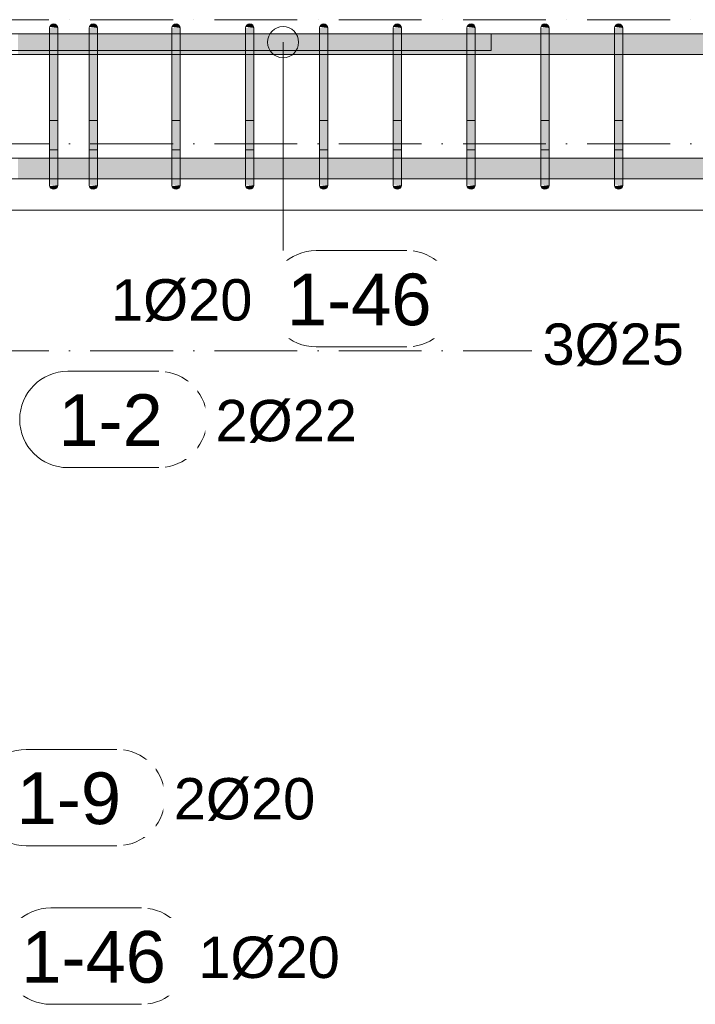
# Model space of a CAD drawing. Header units: millimetres. Extents: x -25607 to 9385, y 1894 to 10168.
# Tile 137 of 181: x 4458 to 5274, y 4810 to 6000. Entities that reach past the tile are written whole.
import ezdxf

# ---------------------------------------------------------------- set-up
doc = ezdxf.new("R2010")
doc.units = ezdxf.units.MM
doc.linetypes.add('Čerchovaná', pattern=[150, 100, -25, 0, -25])
for name, color, linetype, lineweight in [('A-FLOR-LEVL', 51, 'Continuous', 5), ('S-BEAM', 12, 'Continuous', 9), ('S-RBAR', 171, 'Continuous', 5), ('S-RBAR-IDEN', 171, 'Continuous', 5)]:
    doc.layers.add(name, color=color, linetype=linetype, lineweight=lineweight)
doc.styles.add('Arial', font='arial.ttf', dxfattribs={"height": 50})
doc.styles.add('Arial_1', font='arial.ttf', dxfattribs={"height": 62.5})

# ---------------------------------------------------------------- blocks, each defined once
blk = doc.blocks.new('Popisek výztuže - _Typ_ množství_PRAVÝ-500031-V5')
at = {"layer": 'S-RBAR-IDEN'}
for p, q in [((-9208.8, 5575.1), (-9318.5, 5575.1)), ((-9318.5, 5458.7), (-9208.8, 5458.7))]:
    blk.add_line(p, q, dxfattribs=at)
for centre, start, end in [((-9318.5, 5516.9), 90, 270), ((-9208.8, 5516.9), 277.6434, 82.3566)]:
    blk.add_arc(centre, 58.2, start, end, dxfattribs=at)
blk = doc.blocks.new('Popisek výztuže - _Typ_ množství_LEVÝ-573731-V5')
at = {"layer": 'S-RBAR-IDEN'}
for p, q in [((-16348.9, 6003.8), (-16458.6, 6003.8)), ((-16458.6, 5887.3), (-16348.9, 5887.3))]:
    blk.add_line(p, q, dxfattribs=at)
for centre, start, end in [((-16458.6, 5945.5), 90, 270), ((-16348.9, 5945.5), 277.6434, 82.3566)]:
    blk.add_arc(centre, 58.2, start, end, dxfattribs=at)

msp = doc.modelspace()

# ---------------------------------------------------------------- hatches: boundary and pattern name
at = {"layer": 'S-RBAR'}
for points in [[(4493.7, 5965), (4503.7, 5965), (4503.7, 5990), (4493.7, 5990), (4493.7, 5969.5)], [(4503.7, 5990), (4503.5, 5991.3), (4503, 5992.5), (4502.3, 5993.5), (4501.2, 5994.3), (4500, 5994.8), (4498.7, 5995), (4497.4, 5994.8), (4496.2, 5994.3), (4495.2, 5993.5), (4494.4, 5992.5), (4493.9, 5991.3), (4503.5, 5990)], [(4541.6, 5965), (4551.6, 5965), (4551.6, 5990), (4541.6, 5990), (4541.6, 5969.5)], [(4551.6, 5990), (4551.5, 5991.3), (4551, 5992.5), (4550.2, 5993.5), (4549.1, 5994.3), (4547.9, 5994.8), (4546.6, 5995), (4545.3, 5994.8), (4544.1, 5994.3), (4543.1, 5993.5), (4542.3, 5992.5), (4541.8, 5991.3), (4551.5, 5990)], [(4641.6, 5965), (4651.6, 5965), (4651.6, 5990), (4641.6, 5990), (4641.6, 5969.5)], [(4651.6, 5990), (4651.5, 5991.3), (4651, 5992.5), (4650.2, 5993.5), (4649.1, 5994.3), (4647.9, 5994.8), (4646.6, 5995), (4645.3, 5994.8), (4644.1, 5994.3), (4643.1, 5993.5), (4642.3, 5992.5), (4641.8, 5991.3), (4651.5, 5990)], [(4730.7, 5965), (4740.7, 5965), (4740.7, 5990), (4730.7, 5990), (4730.7, 5969.5)], [(4740.7, 5990), (4740.6, 5991.3), (4740.1, 5992.5), (4739.3, 5993.5), (4738.2, 5994.3), (4737, 5994.8), (4735.7, 5995), (4734.5, 5994.8), (4733.2, 5994.3), (4732.2, 5993.5), (4731.4, 5992.5), (4730.9, 5991.3), (4740.6, 5990)], [(4819.9, 5965), (4829.9, 5965), (4829.9, 5990), (4819.9, 5990), (4819.9, 5969.5)], [(4829.9, 5990), (4829.7, 5991.3), (4829.2, 5992.5), (4828.4, 5993.5), (4827.4, 5994.3), (4826.2, 5994.8), (4824.9, 5995), (4823.6, 5994.8), (4822.4, 5994.3), (4821.3, 5993.5), (4820.5, 5992.5), (4820, 5991.3), (4829.7, 5990)], [(4909, 5965), (4919, 5965), (4919, 5990), (4909, 5990), (4909, 5969.5)], [(4919, 5990), (4918.8, 5991.3), (4918.3, 5992.5), (4917.5, 5993.5), (4916.5, 5994.3), (4915.3, 5994.8), (4914, 5995), (4912.7, 5994.8), (4911.5, 5994.3), (4910.4, 5993.5), (4909.6, 5992.5), (4909.1, 5991.3), (4918.8, 5990)], [(4998.1, 5965), (5008.1, 5965), (5008.1, 5990), (4998.1, 5990), (4998.1, 5969.5)], [(5008.1, 5990), (5007.9, 5991.3), (5007.4, 5992.5), (5006.6, 5993.5), (5005.6, 5994.3), (5004.4, 5994.8), (5003.1, 5995), (5001.8, 5994.8), (5000.6, 5994.3), (4999.5, 5993.5), (4998.7, 5992.5), (4998.2, 5991.3), (5007.9, 5990)], [(5087.2, 5965), (5097.2, 5965), (5097.2, 5990), (5087.2, 5990), (5087.2, 5969.5)], [(5097.2, 5990), (5097, 5991.3), (5096.5, 5992.5), (5095.7, 5993.5), (5094.7, 5994.3), (5093.5, 5994.8), (5092.2, 5995), (5090.9, 5994.8), (5089.7, 5994.3), (5088.7, 5993.5), (5087.9, 5992.5), (5087.4, 5991.3), (5097, 5990)], [(5176.3, 5965), (5186.3, 5965), (5186.3, 5990), (5176.3, 5990), (5176.3, 5969.5)], [(5186.3, 5990), (5186.1, 5991.3), (5185.6, 5992.5), (5184.8, 5993.5), (5183.8, 5994.3), (5182.6, 5994.8), (5181.3, 5995), (5180, 5994.8), (5178.8, 5994.3), (5177.8, 5993.5), (5177, 5992.5), (5176.5, 5991.3), (5186.1, 5990)], [(4503.7, 5825), (4503.7, 5965), (4493.7, 5965), (4493.7, 5825)], [(4551.6, 5825), (4551.6, 5965), (4541.6, 5965), (4541.6, 5825)], [(4641.6, 5825), (4651.6, 5825), (4651.6, 5965), (4641.6, 5965), (4641.6, 5860.1)], [(4730.7, 5825), (4740.7, 5825), (4740.7, 5965), (4730.7, 5965), (4730.7, 5860.1)], [(4819.9, 5825), (4829.9, 5825), (4829.9, 5965), (4819.9, 5965), (4819.9, 5860.1)], [(4909, 5825), (4919, 5825), (4919, 5965), (4909, 5965), (4909, 5860.1)], [(4998.1, 5825), (5008.1, 5825), (5008.1, 5965), (4998.1, 5965), (4998.1, 5860.1)], [(5087.2, 5825), (5097.2, 5825), (5097.2, 5965), (5087.2, 5965), (5087.2, 5860.1)], [(5176.3, 5825), (5186.3, 5825), (5186.3, 5965), (5176.3, 5965), (5176.3, 5860.1)], [(4498.7, 5795), (4500, 5795.2), (4501.2, 5795.7), (4502.3, 5796.5), (4503, 5797.5), (4503.5, 5798.7), (4503.5, 5800), (4493.9, 5798.7), (4494.4, 5797.5), (4495.2, 5796.5), (4496.2, 5795.7), (4497.4, 5795.2)], [(4546.6, 5795), (4547.9, 5795.2), (4549.1, 5795.7), (4550.2, 5796.5), (4551, 5797.5), (4551.5, 5798.7), (4551.5, 5800), (4541.8, 5798.7), (4542.3, 5797.5), (4543.1, 5796.5), (4544.1, 5795.7), (4545.3, 5795.2)], [(4646.6, 5795), (4647.9, 5795.2), (4649.1, 5795.7), (4650.2, 5796.5), (4651, 5797.5), (4651.5, 5798.7), (4651.5, 5800), (4641.8, 5798.7), (4642.3, 5797.5), (4643.1, 5796.5), (4644.1, 5795.7), (4645.3, 5795.2)], [(4735.7, 5795), (4737, 5795.2), (4738.2, 5795.7), (4739.3, 5796.5), (4740.1, 5797.5), (4740.6, 5798.7), (4740.6, 5800), (4730.9, 5798.7), (4731.4, 5797.5), (4732.2, 5796.5), (4733.2, 5795.7), (4734.5, 5795.2)], [(4824.9, 5795), (4826.2, 5795.2), (4827.4, 5795.7), (4828.4, 5796.5), (4829.2, 5797.5), (4829.7, 5798.7), (4829.7, 5800), (4820, 5798.7), (4820.5, 5797.5), (4821.3, 5796.5), (4822.4, 5795.7), (4823.6, 5795.2)], [(4914, 5795), (4915.3, 5795.2), (4916.5, 5795.7), (4917.5, 5796.5), (4918.3, 5797.5), (4918.8, 5798.7), (4918.8, 5800), (4909.1, 5798.7), (4909.6, 5797.5), (4910.4, 5796.5), (4911.5, 5795.7), (4912.7, 5795.2)], [(5003.1, 5795), (5004.4, 5795.2), (5005.6, 5795.7), (5006.6, 5796.5), (5007.4, 5797.5), (5007.9, 5798.7), (5007.9, 5800), (4998.2, 5798.7), (4998.7, 5797.5), (4999.5, 5796.5), (5000.6, 5795.7), (5001.8, 5795.2)], [(5092.2, 5795), (5093.5, 5795.2), (5094.7, 5795.7), (5095.7, 5796.5), (5096.5, 5797.5), (5097, 5798.7), (5097, 5800), (5087.4, 5798.7), (5087.9, 5797.5), (5088.7, 5796.5), (5089.7, 5795.7), (5090.9, 5795.2)], [(5181.3, 5795), (5182.6, 5795.2), (5183.8, 5795.7), (5184.8, 5796.5), (5185.6, 5797.5), (5186.1, 5798.7), (5186.1, 5800), (5176.5, 5798.7), (5177, 5797.5), (5177.8, 5796.5), (5178.8, 5795.7), (5180, 5795.2)]]:
    msp.add_hatch(color=256, dxfattribs=at).paths.add_polyline_path(points)
h = msp.add_hatch(color=256, dxfattribs=at)
h.paths.add_polyline_path([(4034.4, 5957.8), (4044.5, 5957.8), (4044.5, 5982.8), (4034.4, 5982.8), (4034.4, 5971)])
h.paths.add_polyline_path([(5630.9, 5957.8), (5775.1, 5957.8), (5775.1, 5982.8), (5585.7, 5982.8), (5585.7, 5957.8)])
h.paths.add_polyline_path([(7121, 5957.8), (7195.7, 5957.8), (7195.7, 5982.8), (7121, 5982.8), (7121, 5965)])
h.paths.add_polyline_path([(5785.1, 5957.8), (5974.4, 5957.8), (5974.4, 5982.8), (5785.1, 5982.8), (5785.1, 5965)])
h.paths.add_polyline_path([(7036.4, 5957.8), (7111, 5957.8), (7111, 5982.8), (7036.4, 5982.8), (7036.4, 5965)])
h.paths.add_polyline_path([(8024.4, 5957.8), (8024.4, 5982.8), (8014.4, 5982.8), (8014.4, 5957.8)])
h.paths.add_polyline_path([(7996.4, 5957.8), (7996.4, 5982.8), (7652.5, 5982.8), (7652.5, 5957.8), (7913.7, 5957.8)])
h.paths.add_polyline_path([(7205.7, 5957.8), (7280.3, 5957.8), (7280.3, 5982.8), (7205.7, 5982.8), (7205.7, 5965)])
h.paths.add_polyline_path([(4120.4, 5957.8), (4158.3, 5957.8), (4158.3, 5982.8), (4120.4, 5982.8), (4120.4, 5965)])
h.paths.add_polyline_path([(5575.7, 5957.8), (5575.7, 5982.8), (5386.3, 5982.8), (5386.3, 5957.8), (5455.3, 5957.8)])
h.paths.add_polyline_path([(4740.7, 5957.8), (4819.9, 5957.8), (4819.9, 5982.8), (4740.7, 5982.8), (4740.7, 5965)])
h.paths.add_polyline_path([(4082.5, 5957.8), (4110.4, 5957.8), (4110.4, 5982.8), (4082.5, 5982.8), (4082.5, 5965)])
h.paths.add_polyline_path([(4651.6, 5957.8), (4730.7, 5957.8), (4730.7, 5982.8), (4651.6, 5982.8), (4651.6, 5965)])
h.paths.add_polyline_path([(4577.3, 5957.8), (4641.6, 5957.8), (4641.6, 5982.8), (4551.6, 5982.8), (4551.6, 5957.8)])
h.paths.add_polyline_path([(4216.2, 5957.8), (4254.1, 5957.8), (4254.1, 5982.8), (4216.2, 5982.8), (4216.2, 5965)])
h.paths.add_polyline_path([(4919, 5957.8), (4998.1, 5957.8), (4998.1, 5982.8), (4919, 5982.8), (4919, 5965)])
h.paths.add_polyline_path([(7634.5, 5957.8), (7634.5, 5982.8), (7589.3, 5982.8), (7589.3, 5957.8), (7606.4, 5957.8)])
h.paths.add_polyline_path([(4445.8, 5957.8), (4445.6, 5982.8), (4407.9, 5982.8), (4407.9, 5957.8)])
h.paths.add_polyline_path([(7579.3, 5957.8), (7579.3, 5982.8), (7544.2, 5982.8), (7544.2, 5957.8), (7562.5, 5957.8)])
h.paths.add_polyline_path([(5376.3, 5957.8), (5376.3, 5982.8), (5186.3, 5982.8), (5186.3, 5957.8), (5279.7, 5957.8)])
h.paths.add_polyline_path([(6941.8, 5957.8), (6941.8, 5982.8), (6867.2, 5982.8), (6867.2, 5957.8)])
h.paths.add_polyline_path([(4168.3, 5957.8), (4206.2, 5957.8), (4206.2, 5982.8), (4168.3, 5982.8), (4168.3, 5965)])
h.paths.add_polyline_path([(5984.4, 5957.8), (6173.8, 5957.8), (6173.8, 5982.8), (5984.4, 5982.8), (5984.4, 5965)])
h.paths.add_polyline_path([(4493.7, 5957.8), (4493.7, 5982.8), (4455.8, 5982.8), (4455.8, 5957.8)])
h.paths.add_polyline_path([(7026.4, 5957.8), (7026.4, 5982.8), (6951.8, 5982.8), (6951.8, 5957.8)])
h.paths.add_polyline_path([(6183.8, 5957.8), (6373.2, 5957.8), (6373.2, 5982.8), (6183.8, 5982.8), (6183.8, 5965)])
h.paths.add_polyline_path([(7363.7, 5957.8), (7398.9, 5957.8), (7398.9, 5982.8), (7363.7, 5982.8), (7363.7, 5965)])
h.paths.add_polyline_path([(7290.3, 5957.8), (7353.7, 5957.8), (7353.7, 5982.8), (7290.3, 5982.8), (7290.3, 5965)])
h.paths.add_polyline_path([(5176.3, 5957.8), (5176.3, 5982.8), (5097.2, 5982.8), (5097.2, 5957.8), (5104.1, 5957.8)])
h.paths.add_polyline_path([(6383.2, 5957.8), (6572.6, 5957.8), (6572.6, 5982.8), (6383.2, 5982.8), (6383.2, 5965)])
h.paths.add_polyline_path([(4264.1, 5957.8), (4286.4, 5957.8), (4286.4, 5982.8), (4264.1, 5982.8), (4264.1, 5965)])
h.paths.add_polyline_path([(4829.9, 5957.8), (4909, 5957.8), (4909, 5982.8), (4829.9, 5982.8), (4829.9, 5965)])
h.paths.add_polyline_path([(4541.6, 5957.8), (4541.6, 5982.8), (4503.7, 5982.8), (4503.7, 5957.8)])
h.paths.add_polyline_path([(4324.4, 5957.8), (4350, 5957.8), (4350, 5982.8), (4324.4, 5982.8), (4324.4, 5965)])
h.paths.add_polyline_path([(6582.6, 5957.8), (6772.6, 5957.8), (6772.3, 5982.8), (6582.6, 5982.8), (6582.6, 5965)])
h.paths.add_polyline_path([(4360, 5957.8), (4397.9, 5957.8), (4397.9, 5982.8), (4360, 5982.8), (4360, 5965)])
h.paths.add_polyline_path([(7444, 5957.8), (7444, 5982.8), (7408.9, 5982.8), (7408.9, 5957.8)])
h.paths.add_polyline_path([(6857.2, 5957.8), (6857.2, 5982.8), (6782.6, 5982.8), (6782.6, 5957.8)])
h.paths.add_polyline_path([(7489.1, 5957.8), (7489.1, 5982.8), (7454, 5982.8), (7454, 5957.8)])
h.paths.add_polyline_path([(5008.1, 5957.8), (5087.2, 5957.8), (5087.2, 5982.8), (5008.1, 5982.8), (5008.1, 5965)])
h.paths.add_polyline_path([(7499.1, 5957.8), (7534.2, 5957.8), (7534.2, 5982.8), (7499.1, 5982.8), (7499.1, 5965)])
h = msp.add_hatch(color=256, dxfattribs=at)
h.paths.add_polyline_path([(4312.1, 5807.8), (4316.9, 5807.8), (4316.9, 5832.8), (4312.1, 5832.8), (4312.1, 5807.9)])
h.paths.add_polyline_path([(4235, 5807.8), (4254.1, 5807.9), (4254.1, 5832.8), (4235, 5832.8), (4235, 5807.9)])
h.paths.add_polyline_path([(7996.4, 5807.8), (7996.4, 5832.8), (7652.5, 5832.8), (7652.5, 5807.8), (7913.7, 5807.8)])
h.paths.add_polyline_path([(4740.7, 5807.8), (4819.9, 5807.9), (4819.9, 5832.8), (4740.7, 5832.8), (4740.7, 5807.9)])
h.paths.add_polyline_path([(1019.4, 5807.8), (1209, 5807.8), (1209, 5832.8), (1019.4, 5832.8), (1019.4, 5815)])
h.paths.add_polyline_path([(8024.4, 5807.8), (8024.4, 5832.8), (8014.4, 5832.8), (8014.4, 5807.8)])
h.paths.add_polyline_path([(4665.1, 5807.8), (4730.7, 5807.9), (4730.7, 5832.8), (4651.6, 5832.8), (4651.6, 5807.8)])
h.paths.add_polyline_path([(7579.3, 5807.8), (7579.3, 5832.8), (7544.2, 5832.8), (7544.2, 5807.8), (7562.5, 5807.8)])
h.paths.add_polyline_path([(4087.1, 5807.8), (4087.1, 5832.8), (4082.5, 5832.8), (4082.5, 5807.8)])
h.paths.add_polyline_path([(4829.9, 5807.8), (4909, 5807.9), (4909, 5832.8), (4829.9, 5832.8), (4829.9, 5807.9)])
h.paths.add_polyline_path([(4041.1, 5807.8), (4041.1, 5832.8), (4005.2, 5832.8), (4005.2, 5807.8), (4006.6, 5807.8)])
h.paths.add_polyline_path([(4281, 5807.8), (4286.4, 5807.8), (4286.4, 5832.8), (4281, 5832.8), (4281, 5815)])
h.paths.add_polyline_path([(1219, 5807.8), (1408.6, 5807.8), (1408.6, 5832.8), (1219, 5832.8), (1219, 5815)])
h.paths.add_polyline_path([(4641.6, 5807.8), (4641.6, 5832.8), (4551.6, 5832.8), (4551.6, 5807.8), (4577.3, 5807.8)])
h.paths.add_polyline_path([(7634.5, 5807.8), (7634.5, 5832.8), (7589.3, 5832.8), (7589.3, 5807.8)])
h.paths.add_polyline_path([(4919, 5807.8), (4998.1, 5807.9), (4998.1, 5832.8), (4919, 5832.8), (4919, 5807.9)])
h.paths.add_polyline_path([(3995.2, 5807.8), (3995.2, 5832.8), (3959.2, 5832.8), (3959.2, 5807.8), (3962.7, 5807.8)])
h.paths.add_polyline_path([(5008.1, 5807.8), (5087.2, 5807.9), (5087.2, 5832.8), (5008.1, 5832.8), (5008.1, 5807.9)])
h.paths.add_polyline_path([(3949.2, 5807.8), (3949.2, 5832.8), (3913.2, 5832.8), (3913.2, 5807.8), (3918.8, 5807.8)])
h.paths.add_polyline_path([(4270, 5807.8), (4271, 5807.8), (4271, 5832.8), (4264.1, 5832.8), (4264.1, 5807.8)])
h.paths.add_polyline_path([(4225, 5807.8), (4225, 5832.8), (4216.2, 5832.8), (4216.2, 5807.8)])
h.paths.add_polyline_path([(7534.2, 5807.8), (7534.2, 5832.8), (7499.1, 5832.8), (7499.1, 5807.8), (7518.6, 5807.8)])
h.paths.add_polyline_path([(5097.2, 5807.8), (5176.3, 5807.9), (5176.3, 5832.8), (5097.2, 5832.8), (5097.2, 5807.9)])
h.paths.add_polyline_path([(3903.2, 5807.8), (3903.2, 5832.8), (3867.3, 5832.8), (3867.3, 5807.8), (3874.9, 5807.8)])
h.paths.add_polyline_path([(4179, 5807.8), (4179, 5832.8), (4168.3, 5832.8), (4168.3, 5807.8)])
h.paths.add_polyline_path([(4541.6, 5807.8), (4541.6, 5832.8), (4503.7, 5832.8), (4503.7, 5807.8), (4533.4, 5807.8)])
h.paths.add_polyline_path([(5186.3, 5807.8), (5376.3, 5807.9), (5376.3, 5832.8), (5186.3, 5832.8), (5186.3, 5807.9)])
h.paths.add_polyline_path([(3857.3, 5807.8), (3857.3, 5832.8), (3821.3, 5832.8), (3821.3, 5807.8), (3831, 5807.8)])
h.paths.add_polyline_path([(4143.1, 5807.8), (4158.3, 5807.9), (4158.3, 5832.8), (4143.1, 5832.8), (4143.1, 5807.9)])
h.paths.add_polyline_path([(1418.6, 5807.8), (1608.2, 5807.8), (1608.2, 5832.8), (1418.6, 5832.8), (1418.6, 5815)])
h.paths.add_polyline_path([(7489.1, 5807.8), (7489.1, 5832.8), (7454, 5832.8), (7454, 5807.8), (7474.7, 5807.8)])
h.paths.add_polyline_path([(4051.1, 5807.8), (4062.5, 5807.9), (4062.5, 5832.8), (4051.1, 5832.8), (4051.1, 5807.9)])
h.paths.add_polyline_path([(5386.3, 5807.8), (5575.7, 5807.9), (5575.7, 5832.8), (5386.3, 5832.8), (5386.3, 5807.9)])
h.paths.add_polyline_path([(3811.3, 5807.8), (3811.3, 5832.8), (3721.3, 5832.8), (3721.3, 5807.8), (3787.1, 5807.8)])
h.paths.add_polyline_path([(1618.2, 5807.8), (1807.8, 5807.8), (1807.8, 5832.8), (1618.2, 5832.8), (1618.2, 5815)])
h.paths.add_polyline_path([(5585.7, 5807.8), (5775.1, 5807.9), (5775.1, 5832.8), (5585.7, 5832.8), (5585.7, 5807.9)])
h.paths.add_polyline_path([(3711.3, 5807.8), (3711.3, 5832.8), (3622.8, 5832.8), (3622.8, 5807.8), (3699.3, 5807.8)])
h.paths.add_polyline_path([(7444, 5807.8), (7444, 5832.8), (7408.9, 5832.8), (7408.9, 5807.8), (7430.8, 5807.8)])
h.paths.add_polyline_path([(3612.8, 5807.8), (3612.8, 5832.8), (3524.3, 5832.8), (3524.3, 5807.8), (3611.5, 5807.8)])
h.paths.add_polyline_path([(4493.7, 5807.8), (4493.7, 5832.8), (4455.8, 5832.8), (4455.8, 5807.8), (4489.5, 5807.8)])
h.paths.add_polyline_path([(5785.1, 5807.8), (5974.4, 5807.9), (5974.4, 5832.8), (5785.1, 5832.8), (5785.1, 5807.9)])
h.paths.add_polyline_path([(1817.8, 5807.8), (2007.4, 5807.8), (2007.4, 5832.8), (1817.8, 5832.8), (1817.8, 5815)])
h.paths.add_polyline_path([(3514.3, 5807.8), (3514.3, 5832.8), (3425.8, 5832.8), (3425.8, 5807.8), (3479.8, 5807.8)])
h.paths.add_polyline_path([(3415.8, 5807.8), (3415.8, 5832.8), (3327.2, 5832.8), (3327.2, 5807.8), (3392, 5807.8)])
h.paths.add_polyline_path([(7398.9, 5807.8), (7398.9, 5832.8), (7363.7, 5832.8), (7363.7, 5807.8), (7386.9, 5807.8)])
h.paths.add_polyline_path([(5984.4, 5807.8), (6173.8, 5807.9), (6173.8, 5832.8), (5984.4, 5832.8), (5984.4, 5807.9)])
h.paths.add_polyline_path([(6183.8, 5807.8), (6373.2, 5807.9), (6373.2, 5832.8), (6183.8, 5832.8), (6183.8, 5807.9)])
h.paths.add_polyline_path([(3317.2, 5807.8), (3317.2, 5832.8), (3228.7, 5832.8), (3228.7, 5807.8), (3304.2, 5807.8)])
h.paths.add_polyline_path([(3218.7, 5807.8), (3218.7, 5832.8), (3130.2, 5832.8), (3130.2, 5807.8), (3172.5, 5807.8)])
h.paths.add_polyline_path([(6383.2, 5807.8), (6572.6, 5807.9), (6572.6, 5832.8), (6383.2, 5832.8), (6383.2, 5807.9)])
h.paths.add_polyline_path([(2017.4, 5807.8), (2207.1, 5807.8), (2207.1, 5832.8), (2017.4, 5832.8), (2017.4, 5815)])
h.paths.add_polyline_path([(4445.8, 5807.8), (4445.6, 5832.8), (4407.9, 5832.8), (4407.9, 5807.8), (4445.6, 5807.8)])
h.paths.add_polyline_path([(7353.7, 5807.8), (7353.7, 5832.8), (7290.3, 5832.8), (7290.3, 5807.8), (7299.1, 5807.8)])
h.paths.add_polyline_path([(3120.2, 5807.8), (3120.2, 5832.8), (3031.7, 5832.8), (3031.7, 5807.8), (3084.7, 5807.8)])
h.paths.add_polyline_path([(6582.6, 5807.8), (6772.6, 5807.9), (6772.3, 5832.8), (6582.6, 5832.8), (6582.6, 5807.9)])
h.paths.add_polyline_path([(3021.7, 5807.8), (3021.7, 5832.8), (2933.2, 5832.8), (2933.2, 5807.8), (2996.9, 5807.8)])
h.paths.add_polyline_path([(4326.9, 5807.8), (4350, 5807.9), (4350, 5832.8), (4326.9, 5832.8), (4326.9, 5807.9)])
h.paths.add_polyline_path([(2923.2, 5807.8), (2923.2, 5832.8), (2834.6, 5832.8), (2834.6, 5807.8), (2909.1, 5807.8)])
h.paths.add_polyline_path([(2217.1, 5807.8), (2332.1, 5807.8), (2332.1, 5832.8), (2217.1, 5832.8), (2217.1, 5815)])
h.paths.add_polyline_path([(4120.4, 5807.8), (4133.1, 5807.9), (4133.1, 5832.8), (4120.4, 5832.8), (4120.4, 5807.9)])
h.paths.add_polyline_path([(7280.3, 5807.8), (7280.3, 5832.8), (7205.7, 5832.8), (7205.7, 5807.8), (7211.3, 5807.8)])
h.paths.add_polyline_path([(6782.6, 5807.8), (6857.2, 5807.9), (6857.2, 5832.8), (6782.6, 5832.8), (6782.6, 5807.9)])
h.paths.add_polyline_path([(4110.4, 5807.8), (4110.4, 5832.8), (4097.1, 5832.8), (4097.1, 5807.8)])
h.paths.add_polyline_path([(2824.6, 5807.8), (2824.6, 5832.8), (2736.1, 5832.8), (2736.1, 5807.8), (2821.3, 5807.8)])
h.paths.add_polyline_path([(6867.2, 5807.8), (6941.8, 5807.9), (6941.8, 5832.8), (6867.2, 5832.8), (6867.2, 5807.9)])
h.paths.add_polyline_path([(2342.1, 5807.8), (2430.6, 5807.8), (2430.6, 5832.8), (2342.1, 5832.8), (2342.1, 5815)])
h.paths.add_polyline_path([(2726.1, 5807.8), (2726.1, 5832.8), (2637.6, 5832.8), (2637.6, 5807.8), (2645.7, 5807.8)])
h.paths.add_polyline_path([(7195.7, 5807.8), (7195.7, 5832.8), (7121, 5832.8), (7121, 5807.8), (7123.5, 5807.8)])
h.paths.add_polyline_path([(2627.6, 5807.8), (2627.6, 5832.8), (2539.1, 5832.8), (2539.1, 5807.8), (2557.9, 5807.8)])
h.paths.add_polyline_path([(6951.8, 5807.8), (7026.4, 5807.9), (7026.4, 5832.8), (6951.8, 5832.8), (6951.8, 5807.9)])
h.paths.add_polyline_path([(4206.2, 5807.8), (4206.2, 5832.8), (4189, 5832.8), (4189, 5807.8)])
h.paths.add_polyline_path([(4397.9, 5807.8), (4397.9, 5832.8), (4360, 5832.8), (4360, 5807.8)])
h.paths.add_polyline_path([(2529.1, 5807.8), (2529.1, 5832.8), (2440.6, 5832.8), (2440.6, 5807.8), (2470.1, 5807.8)])
h.paths.add_polyline_path([(7036.4, 5807.8), (7111, 5807.9), (7111, 5832.8), (7036.4, 5832.8), (7036.4, 5807.9)])
h = msp.add_hatch(color=256, dxfattribs=at)
h.paths.add_polyline_path([(4503.7, 5803.1), (4503.7, 5803.7), (4502.4, 5803.9), (4501.5, 5803.5)])
h.paths.add_polyline_path([(4498.2, 5805.5), (4496.5, 5807.5), (4493.7, 5807.9), (4493.7, 5806.8)])
h.paths.add_polyline_path([(4503.7, 5811.7), (4503.7, 5813.4), (4493.7, 5815.4), (4498.4, 5811.9)])
h.paths.add_polyline_path([(4501.7, 5824), (4503.7, 5824.2), (4503.7, 5825), (4493.7, 5825), (4493.7, 5824)])
h = msp.add_hatch(color=256, dxfattribs=at)
h.paths.add_polyline_path([(4493.7, 5815.4), (4503.7, 5813.4), (4503.7, 5824.2), (4501.7, 5824), (4493.7, 5824), (4493.7, 5822.5)])
h.paths.add_polyline_path([(4503.7, 5800), (4503.7, 5803.1), (4501.5, 5803.5), (4502.4, 5803.9), (4503.7, 5803.7), (4503.7, 5811.7), (4499.2, 5812), (4493.7, 5815.4), (4493.7, 5808.1), (4496.7, 5807.3), (4498.2, 5805.5), (4493.7, 5806.8), (4493.9, 5801), (4495.8, 5800.9), (4500, 5800.4)])
h.paths.add_polyline_path([(4503.7, 5800), (4493.7, 5800.9), (4493.9, 5800), (4498.7, 5800)])
h = msp.add_hatch(color=256, dxfattribs=at)
h.paths.add_polyline_path([(4551.6, 5803.1), (4551.6, 5803.7), (4550.3, 5803.9), (4549.4, 5803.5)])
h.paths.add_polyline_path([(4546.1, 5805.5), (4544.5, 5807.5), (4541.6, 5807.9), (4541.6, 5806.8)])
h.paths.add_polyline_path([(4551.6, 5811.7), (4551.6, 5813.4), (4541.6, 5815.4), (4546.4, 5811.9)])
h.paths.add_polyline_path([(4549.6, 5824), (4551.6, 5824.2), (4551.6, 5825), (4541.6, 5825), (4541.6, 5824)])
h = msp.add_hatch(color=256, dxfattribs=at)
h.paths.add_polyline_path([(4541.6, 5815.4), (4551.6, 5813.4), (4551.6, 5824.2), (4549.6, 5824), (4541.6, 5824), (4541.6, 5822.5)])
h.paths.add_polyline_path([(4551.6, 5800), (4551.6, 5803.1), (4549.4, 5803.5), (4550.3, 5803.9), (4551.6, 5803.7), (4551.6, 5811.7), (4547.1, 5812), (4541.6, 5815.4), (4541.6, 5808.1), (4544.6, 5807.3), (4546.1, 5805.5), (4541.6, 5806.8), (4541.8, 5801), (4543.7, 5800.9), (4547.9, 5800.4)])
h.paths.add_polyline_path([(4551.6, 5800), (4541.6, 5800.9), (4541.8, 5800), (4546.6, 5800)])
h = msp.add_hatch(color=256, dxfattribs=at)
h.paths.add_polyline_path([(4651.6, 5803.1), (4651.6, 5803.7), (4650.3, 5803.9), (4649.4, 5803.5)])
h.paths.add_polyline_path([(4646.1, 5805.5), (4644.5, 5807.5), (4641.6, 5807.9), (4641.6, 5806.8)])
h.paths.add_polyline_path([(4651.6, 5811.7), (4651.6, 5813.4), (4641.6, 5815.4), (4646.4, 5811.9)])
h.paths.add_polyline_path([(4649.6, 5824), (4651.6, 5824.2), (4651.6, 5825), (4641.6, 5825), (4641.6, 5824)])
h = msp.add_hatch(color=256, dxfattribs=at)
h.paths.add_polyline_path([(4641.6, 5815.4), (4651.6, 5813.4), (4651.6, 5824.2), (4649.6, 5824), (4641.6, 5824), (4641.6, 5822.5)])
h.paths.add_polyline_path([(4651.6, 5800), (4651.6, 5803.1), (4649.4, 5803.5), (4650.3, 5803.9), (4651.6, 5803.7), (4651.6, 5811.7), (4647.1, 5812), (4641.6, 5815.4), (4641.6, 5808.1), (4644.6, 5807.3), (4646.1, 5805.5), (4641.6, 5806.8), (4641.8, 5801), (4643.7, 5800.9), (4647.9, 5800.4)])
h.paths.add_polyline_path([(4651.6, 5800), (4641.6, 5800.9), (4641.8, 5800), (4646.6, 5800)])
h = msp.add_hatch(color=256, dxfattribs=at)
h.paths.add_polyline_path([(4740.7, 5803.1), (4740.7, 5803.7), (4739.4, 5803.9), (4738.5, 5803.5)])
h.paths.add_polyline_path([(4735.3, 5805.5), (4733.6, 5807.5), (4730.7, 5807.9), (4730.7, 5806.8)])
h.paths.add_polyline_path([(4740.7, 5811.7), (4740.7, 5813.4), (4730.7, 5815.4), (4735.5, 5811.9)])
h.paths.add_polyline_path([(4738.7, 5824), (4740.7, 5824.2), (4740.7, 5825), (4730.7, 5825), (4730.7, 5824)])
h = msp.add_hatch(color=256, dxfattribs=at)
h.paths.add_polyline_path([(4730.7, 5815.4), (4740.7, 5813.4), (4740.7, 5824.2), (4738.7, 5824), (4730.7, 5824), (4730.7, 5822.5)])
h.paths.add_polyline_path([(4740.7, 5800), (4740.7, 5803.1), (4738.5, 5803.5), (4739.4, 5803.9), (4740.7, 5803.7), (4740.7, 5811.7), (4736.2, 5812), (4730.7, 5815.4), (4730.7, 5808.1), (4733.7, 5807.3), (4735.3, 5805.5), (4730.7, 5806.8), (4730.9, 5801), (4732.8, 5800.9), (4737, 5800.4)])
h.paths.add_polyline_path([(4740.7, 5800), (4730.7, 5800.9), (4730.9, 5800), (4735.7, 5800)])
h = msp.add_hatch(color=256, dxfattribs=at)
h.paths.add_polyline_path([(4829.9, 5803.1), (4829.9, 5803.7), (4828.5, 5803.9), (4827.7, 5803.5)])
h.paths.add_polyline_path([(4824.4, 5805.5), (4822.7, 5807.5), (4819.9, 5807.9), (4819.9, 5806.8)])
h.paths.add_polyline_path([(4829.9, 5811.7), (4829.9, 5813.4), (4819.9, 5815.4), (4824.6, 5811.9)])
h.paths.add_polyline_path([(4827.8, 5824), (4829.9, 5824.2), (4829.9, 5825), (4819.9, 5825), (4819.9, 5824)])
h = msp.add_hatch(color=256, dxfattribs=at)
h.paths.add_polyline_path([(4819.9, 5815.4), (4829.9, 5813.4), (4829.9, 5824.2), (4827.8, 5824), (4819.9, 5824), (4819.9, 5822.5)])
h.paths.add_polyline_path([(4829.9, 5800), (4829.9, 5803.1), (4827.7, 5803.5), (4828.5, 5803.9), (4829.9, 5803.7), (4829.9, 5811.7), (4825.3, 5812), (4819.9, 5815.4), (4819.9, 5808.1), (4822.8, 5807.3), (4824.4, 5805.5), (4819.9, 5806.8), (4820, 5801), (4821.9, 5800.9), (4826.2, 5800.4)])
h.paths.add_polyline_path([(4829.9, 5800), (4819.9, 5800.9), (4820, 5800), (4824.9, 5800)])
h = msp.add_hatch(color=256, dxfattribs=at)
h.paths.add_polyline_path([(4919, 5803.1), (4919, 5803.7), (4917.6, 5803.9), (4916.8, 5803.5)])
h.paths.add_polyline_path([(4913.5, 5805.5), (4911.8, 5807.5), (4909, 5807.9), (4909, 5806.8)])
h.paths.add_polyline_path([(4919, 5811.7), (4919, 5813.4), (4909, 5815.4), (4913.7, 5811.9)])
h.paths.add_polyline_path([(4916.9, 5824), (4919, 5824.2), (4919, 5825), (4909, 5825), (4909, 5824)])
h = msp.add_hatch(color=256, dxfattribs=at)
h.paths.add_polyline_path([(4909, 5815.4), (4919, 5813.4), (4919, 5824.2), (4916.9, 5824), (4909, 5824), (4909, 5822.5)])
h.paths.add_polyline_path([(4919, 5800), (4919, 5803.1), (4916.8, 5803.5), (4917.6, 5803.9), (4919, 5803.7), (4919, 5811.7), (4914.4, 5812), (4909, 5815.4), (4909, 5808.1), (4911.9, 5807.3), (4913.5, 5805.5), (4909, 5806.8), (4909.1, 5801), (4911.1, 5800.9), (4915.3, 5800.4)])
h.paths.add_polyline_path([(4919, 5800), (4909, 5800.9), (4909.1, 5800), (4914, 5800)])
h = msp.add_hatch(color=256, dxfattribs=at)
h.paths.add_polyline_path([(5008.1, 5803.1), (5008.1, 5803.7), (5006.7, 5803.9), (5005.9, 5803.5)])
h.paths.add_polyline_path([(5002.6, 5805.5), (5000.9, 5807.5), (4998.1, 5807.9), (4998.1, 5806.8)])
h.paths.add_polyline_path([(5008.1, 5811.7), (5008.1, 5813.4), (4998.1, 5815.4), (5002.8, 5811.9)])
h.paths.add_polyline_path([(5006.1, 5824), (5008.1, 5824.2), (5008.1, 5825), (4998.1, 5825), (4998.1, 5824)])
h = msp.add_hatch(color=256, dxfattribs=at)
h.paths.add_polyline_path([(4998.1, 5815.4), (5008.1, 5813.4), (5008.1, 5824.2), (5006.1, 5824), (4998.1, 5824), (4998.1, 5822.5)])
h.paths.add_polyline_path([(5008.1, 5800), (5008.1, 5803.1), (5005.9, 5803.5), (5006.7, 5803.9), (5008.1, 5803.7), (5008.1, 5811.7), (5003.5, 5812), (4998.1, 5815.4), (4998.1, 5808.1), (5001.1, 5807.3), (5002.6, 5805.5), (4998.1, 5806.8), (4998.2, 5801), (5000.2, 5800.9), (5004.4, 5800.4)])
h.paths.add_polyline_path([(5008.1, 5800), (4998.1, 5800.9), (4998.2, 5800), (5003.1, 5800)])
h = msp.add_hatch(color=256, dxfattribs=at)
h.paths.add_polyline_path([(5097.2, 5803.1), (5097.2, 5803.7), (5095.8, 5803.9), (5095, 5803.5)])
h.paths.add_polyline_path([(5091.7, 5805.5), (5090, 5807.5), (5087.2, 5807.9), (5087.2, 5806.8)])
h.paths.add_polyline_path([(5097.2, 5811.7), (5097.2, 5813.4), (5087.2, 5815.4), (5091.9, 5811.9)])
h.paths.add_polyline_path([(5095.2, 5824), (5097.2, 5824.2), (5097.2, 5825), (5087.2, 5825), (5087.2, 5824)])
h = msp.add_hatch(color=256, dxfattribs=at)
h.paths.add_polyline_path([(5087.2, 5815.4), (5097.2, 5813.4), (5097.2, 5824.2), (5095.2, 5824), (5087.2, 5824), (5087.2, 5822.5)])
h.paths.add_polyline_path([(5097.2, 5800), (5097.2, 5803.1), (5095, 5803.5), (5095.8, 5803.9), (5097.2, 5803.7), (5097.2, 5811.7), (5092.7, 5812), (5087.2, 5815.4), (5087.2, 5808.1), (5090.2, 5807.3), (5091.7, 5805.5), (5087.2, 5806.8), (5087.4, 5801), (5089.3, 5800.9), (5093.5, 5800.4)])
h.paths.add_polyline_path([(5097.2, 5800), (5087.2, 5800.9), (5087.4, 5800), (5092.2, 5800)])
h = msp.add_hatch(color=256, dxfattribs=at)
h.paths.add_polyline_path([(5186.3, 5803.1), (5186.3, 5803.7), (5184.9, 5803.9), (5184.1, 5803.5)])
h.paths.add_polyline_path([(5180.8, 5805.5), (5179.1, 5807.5), (5176.3, 5807.9), (5176.3, 5806.8)])
h.paths.add_polyline_path([(5186.3, 5811.7), (5186.3, 5813.4), (5176.3, 5815.4), (5181, 5811.9)])
h.paths.add_polyline_path([(5184.3, 5824), (5186.3, 5824.2), (5186.3, 5825), (5176.3, 5825), (5176.3, 5824)])
h = msp.add_hatch(color=256, dxfattribs=at)
h.paths.add_polyline_path([(5176.3, 5815.4), (5186.3, 5813.4), (5186.3, 5824.2), (5184.3, 5824), (5176.3, 5824), (5176.3, 5822.5)])
h.paths.add_polyline_path([(5186.3, 5800), (5186.3, 5803.1), (5184.1, 5803.5), (5184.9, 5803.9), (5186.3, 5803.7), (5186.3, 5811.7), (5181.8, 5812), (5176.3, 5815.4), (5176.3, 5808.1), (5179.3, 5807.3), (5180.8, 5805.5), (5176.3, 5806.8), (5176.5, 5801), (5178.4, 5800.9), (5182.6, 5800.4)])
h.paths.add_polyline_path([(5186.3, 5800), (5176.3, 5800.9), (5176.5, 5800), (5181.3, 5800)])

# ---------------------------------------------------------------- linework, layer by layer
at = {"layer": 'A-FLOR-LEVL', "linetype": 'Čerchovaná'}
for p, q in [((-3262.2, 6000), (9255.9, 6000)), ((-3262.2, 5850), (9255.9, 5850)), ((-3262.2, 5600), (9255.9, 5600))]:
    msp.add_line(p, q, dxfattribs=at)
at = {"layer": 'S-BEAM'}
for p, q in [((4359.4, 5770), (7599.4, 5770)), ((8049.4, 5770), (4359.4, 5770))]:
    msp.add_line(p, q, dxfattribs=at)
at = {"layer": 'S-RBAR'}
for p, q in [((4493.7, 5965), (4493.7, 5990)), ((4493.7, 5965), (4493.7, 5990)), ((4503.7, 5965), (4503.7, 5990)), ((4503.7, 5965), (4503.7, 5990)), ((4541.6, 5965), (4541.6, 5990)), ((4541.6, 5965), (4541.6, 5990)), ((4551.6, 5965), (4551.6, 5990)), ((4551.6, 5965), (4551.6, 5990)), ((4641.6, 5965), (4641.6, 5990)), ((4641.6, 5965), (4641.6, 5990)), ((4651.6, 5965), (4651.6, 5990)), ((4651.6, 5965), (4651.6, 5990)), ((4730.7, 5965), (4730.7, 5990)), ((4730.7, 5965), (4730.7, 5990)), ((4740.7, 5965), (4740.7, 5990)), ((4740.7, 5965), (4740.7, 5990)), ((4819.9, 5965), (4819.9, 5990)), ((4819.9, 5965), (4819.9, 5990)), ((4829.9, 5965), (4829.9, 5990)), ((4829.9, 5965), (4829.9, 5990)), ((4909, 5965), (4909, 5990)), ((4909, 5965), (4909, 5990)), ((4919, 5965), (4919, 5990)), ((4919, 5965), (4919, 5990)), ((4998.1, 5965), (4998.1, 5990)), ((4998.1, 5965), (4998.1, 5990)), ((5008.1, 5965), (5008.1, 5990)), ((5008.1, 5965), (5008.1, 5990)), ((5087.2, 5965), (5087.2, 5990)), ((5087.2, 5965), (5087.2, 5990)), ((5097.2, 5965), (5097.2, 5990)), ((5097.2, 5965), (5097.2, 5990)), ((5176.3, 5965), (5176.3, 5990)), ((5176.3, 5965), (5176.3, 5990)), ((5186.3, 5965), (5186.3, 5990)), ((5186.3, 5965), (5186.3, 5990)), ((4034.4, 5982.8), (8024.4, 5982.8)), ((4034.4, 5982.8), (8024.4, 5982.8)), ((4034.4, 5982.8), (8024.4, 5982.8)), ((4406.2, 5982.8), (5027.2, 5982.8)), ((4406.2, 5982.8), (5027.2, 5982.8)), ((5027.2, 5962.8), (5027.2, 5982.8)), ((5027.2, 5962.8), (5027.2, 5982.8)), ((4406.2, 5962.8), (5027.2, 5962.8)), ((4406.2, 5962.8), (5027.2, 5962.8)), ((4493.7, 5825), (4493.7, 5965)), ((4493.7, 5965), (4493.7, 5825)), ((4503.7, 5825), (4503.7, 5965)), ((4503.7, 5965), (4503.7, 5825)), ((4541.6, 5825), (4541.6, 5965)), ((4541.6, 5965), (4541.6, 5825)), ((4551.6, 5825), (4551.6, 5965)), ((4551.6, 5965), (4551.6, 5825)), ((4641.6, 5825), (4641.6, 5965)), ((4641.6, 5965), (4641.6, 5825)), ((4651.6, 5825), (4651.6, 5965)), ((4651.6, 5965), (4651.6, 5825)), ((4730.7, 5825), (4730.7, 5965)), ((4730.7, 5965), (4730.7, 5825)), ((4740.7, 5825), (4740.7, 5965)), ((4740.7, 5965), (4740.7, 5825)), ((4819.9, 5825), (4819.9, 5965)), ((4819.9, 5965), (4819.9, 5825)), ((4829.9, 5825), (4829.9, 5965)), ((4829.9, 5965), (4829.9, 5825)), ((4909, 5825), (4909, 5965)), ((4909, 5965), (4909, 5825)), ((4919, 5825), (4919, 5965)), ((4919, 5965), (4919, 5825)), ((4998.1, 5825), (4998.1, 5965)), ((4998.1, 5965), (4998.1, 5825)), ((5008.1, 5825), (5008.1, 5965)), ((5008.1, 5965), (5008.1, 5825)), ((5087.2, 5825), (5087.2, 5965)), ((5087.2, 5965), (5087.2, 5825)), ((5097.2, 5825), (5097.2, 5965)), ((5097.2, 5965), (5097.2, 5825)), ((5176.3, 5825), (5176.3, 5965)), ((5176.3, 5965), (5176.3, 5825)), ((5186.3, 5825), (5186.3, 5965)), ((5186.3, 5965), (5186.3, 5825)), ((4034.4, 5957.8), (8024.4, 5957.8)), ((4034.4, 5957.8), (8024.4, 5957.8)), ((4034.4, 5957.8), (8024.4, 5957.8)), ((4493.7, 5878), (4493.7, 5842.7)), ((4493.7, 5878), (4503.7, 5878)), ((4503.7, 5878), (4503.7, 5842.7)), ((4541.6, 5878), (4541.6, 5842.7)), ((4541.6, 5878), (4551.6, 5878)), ((4551.6, 5878), (4551.6, 5842.7)), ((4641.6, 5878), (4641.6, 5842.7)), ((4641.6, 5878), (4651.6, 5878)), ((4651.6, 5878), (4651.6, 5842.7)), ((4730.7, 5878), (4730.7, 5842.7)), ((4730.7, 5878), (4740.7, 5878)), ((4740.7, 5878), (4740.7, 5842.7)), ((4819.9, 5878), (4819.9, 5842.7)), ((4819.9, 5878), (4829.9, 5878)), ((4829.9, 5878), (4829.9, 5842.7)), ((4909, 5878), (4909, 5842.7)), ((4909, 5878), (4919, 5878)), ((4919, 5878), (4919, 5842.7)), ((4998.1, 5878), (4998.1, 5842.7)), ((4998.1, 5878), (5008.1, 5878)), ((5008.1, 5878), (5008.1, 5842.7)), ((5087.2, 5878), (5087.2, 5842.7)), ((5087.2, 5878), (5097.2, 5878)), ((5097.2, 5878), (5097.2, 5842.7)), ((5176.3, 5878), (5176.3, 5842.7)), ((5176.3, 5878), (5186.3, 5878)), ((5186.3, 5878), (5186.3, 5842.7)), ((4493.7, 5800), (4493.7, 5842.7)), ((4503.7, 5842.7), (4493.7, 5842.7)), ((4493.7, 5807.3), (4493.7, 5842.7)), ((4503.7, 5800), (4503.7, 5842.7)), ((4503.7, 5807.3), (4503.7, 5842.7)), ((4541.6, 5800), (4541.6, 5842.7)), ((4551.6, 5842.7), (4541.6, 5842.7)), ((4541.6, 5807.3), (4541.6, 5842.7)), ((4551.6, 5800), (4551.6, 5842.7)), ((4551.6, 5807.3), (4551.6, 5842.7)), ((4641.6, 5800), (4641.6, 5842.7)), ((4651.6, 5842.7), (4641.6, 5842.7)), ((4641.6, 5807.3), (4641.6, 5842.7)), ((4651.6, 5800), (4651.6, 5842.7)), ((4651.6, 5807.3), (4651.6, 5842.7)), ((4730.7, 5800), (4730.7, 5842.7)), ((4740.7, 5842.7), (4730.7, 5842.7)), ((4730.7, 5807.3), (4730.7, 5842.7)), ((4740.7, 5800), (4740.7, 5842.7)), ((4740.7, 5807.3), (4740.7, 5842.7)), ((4819.9, 5800), (4819.9, 5842.7)), ((4829.9, 5842.7), (4819.9, 5842.7)), ((4819.9, 5807.3), (4819.9, 5842.7)), ((4829.9, 5800), (4829.9, 5842.7)), ((4829.9, 5807.3), (4829.9, 5842.7)), ((4909, 5800), (4909, 5842.7)), ((4919, 5842.7), (4909, 5842.7)), ((4909, 5807.3), (4909, 5842.7)), ((4919, 5800), (4919, 5842.7)), ((4919, 5807.3), (4919, 5842.7)), ((4998.1, 5800), (4998.1, 5842.7)), ((5008.1, 5842.7), (4998.1, 5842.7)), ((4998.1, 5807.3), (4998.1, 5842.7)), ((5008.1, 5800), (5008.1, 5842.7)), ((5008.1, 5807.3), (5008.1, 5842.7)), ((5087.2, 5800), (5087.2, 5842.7)), ((5097.2, 5842.7), (5087.2, 5842.7)), ((5087.2, 5807.3), (5087.2, 5842.7)), ((5097.2, 5800), (5097.2, 5842.7)), ((5097.2, 5807.3), (5097.2, 5842.7)), ((5176.3, 5800), (5176.3, 5842.7)), ((5186.3, 5842.7), (5176.3, 5842.7)), ((5176.3, 5807.3), (5176.3, 5842.7)), ((5186.3, 5800), (5186.3, 5842.7)), ((5186.3, 5807.3), (5186.3, 5842.7)), ((1019.4, 5832.8), (8024.4, 5832.8)), ((1019.4, 5832.8), (8024.4, 5832.8)), ((1019.4, 5832.8), (8024.4, 5832.8)), ((4493.7, 5800), (4493.7, 5825)), ((4493.7, 5807.3), (4493.7, 5825)), ((4503.7, 5800), (4503.7, 5825)), ((4503.7, 5800), (4503.7, 5825)), ((4541.6, 5800), (4541.6, 5825)), ((4541.6, 5807.3), (4541.6, 5825)), ((4551.6, 5800), (4551.6, 5825)), ((4551.6, 5800), (4551.6, 5825)), ((4641.6, 5800), (4641.6, 5825)), ((4641.6, 5807.3), (4641.6, 5825)), ((4651.6, 5800), (4651.6, 5825)), ((4651.6, 5800), (4651.6, 5825)), ((4730.7, 5800), (4730.7, 5825)), ((4730.7, 5807.3), (4730.7, 5825)), ((4740.7, 5800), (4740.7, 5825)), ((4740.7, 5800), (4740.7, 5825)), ((4819.9, 5800), (4819.9, 5825)), ((4819.9, 5807.3), (4819.9, 5825)), ((4829.9, 5800), (4829.9, 5825)), ((4829.9, 5800), (4829.9, 5825)), ((4909, 5800), (4909, 5825)), ((4909, 5807.3), (4909, 5825)), ((4919, 5800), (4919, 5825)), ((4919, 5800), (4919, 5825)), ((4998.1, 5800), (4998.1, 5825)), ((4998.1, 5807.3), (4998.1, 5825)), ((5008.1, 5800), (5008.1, 5825)), ((5008.1, 5800), (5008.1, 5825)), ((5087.2, 5800), (5087.2, 5825)), ((5087.2, 5807.3), (5087.2, 5825)), ((5097.2, 5800), (5097.2, 5825)), ((5097.2, 5800), (5097.2, 5825)), ((5176.3, 5800), (5176.3, 5825)), ((5176.3, 5807.3), (5176.3, 5825)), ((5186.3, 5800), (5186.3, 5825)), ((5186.3, 5800), (5186.3, 5825)), ((1019.4, 5807.8), (8024.4, 5807.8)), ((1019.4, 5807.8), (8024.4, 5807.8)), ((1019.4, 5807.8), (8024.4, 5807.8)), ((4493.7, 5800.9), (4493.7, 5807.3)), ((4493.7, 5800.9), (4493.7, 5807.3)), ((4503.7, 5800), (4503.7, 5807.3)), ((4541.6, 5800.9), (4541.6, 5807.3)), ((4541.6, 5800.9), (4541.6, 5807.3)), ((4551.6, 5800), (4551.6, 5807.3)), ((4641.6, 5800.9), (4641.6, 5807.3)), ((4641.6, 5800.9), (4641.6, 5807.3)), ((4651.6, 5800), (4651.6, 5807.3)), ((4730.7, 5800.9), (4730.7, 5807.3)), ((4730.7, 5800.9), (4730.7, 5807.3)), ((4740.7, 5800), (4740.7, 5807.3)), ((4819.9, 5800.9), (4819.9, 5807.3)), ((4819.9, 5800.9), (4819.9, 5807.3)), ((4829.9, 5800), (4829.9, 5807.3)), ((4909, 5800.9), (4909, 5807.3)), ((4909, 5800.9), (4909, 5807.3)), ((4919, 5800), (4919, 5807.3)), ((4998.1, 5800.9), (4998.1, 5807.3)), ((4998.1, 5800.9), (4998.1, 5807.3)), ((5008.1, 5800), (5008.1, 5807.3)), ((5087.2, 5800.9), (5087.2, 5807.3)), ((5087.2, 5800.9), (5087.2, 5807.3)), ((5097.2, 5800), (5097.2, 5807.3)), ((5176.3, 5800.9), (5176.3, 5807.3)), ((5176.3, 5800.9), (5176.3, 5807.3)), ((5186.3, 5800), (5186.3, 5807.3))]:
    msp.add_line(p, q, dxfattribs=at)
for centre, start, end in [((4498.7, 5990), 0, 180), ((4498.7, 5990), 0, 180), ((4546.6, 5990), 0, 180), ((4546.6, 5990), 0, 180), ((4646.6, 5990), 0, 180), ((4646.6, 5990), 0, 180), ((4735.7, 5990), 0, 180), ((4735.7, 5990), 0, 180), ((4824.9, 5990), 0, 180), ((4824.9, 5990), 0, 180), ((4914, 5990), 0, 180), ((4914, 5990), 0, 180), ((5003.1, 5990), 0, 180), ((5003.1, 5990), 0, 180), ((5092.2, 5990), 0, 180), ((5092.2, 5990), 0, 180), ((5181.3, 5990), 0, 180), ((5181.3, 5990), 0, 180), ((4498.7, 5800), 180, 0), ((4498.7, 5800), 180, 0), ((4498.7, 5800), 180, 0), ((4546.6, 5800), 180, 0), ((4546.6, 5800), 180, 0), ((4546.6, 5800), 180, 0), ((4646.6, 5800), 180, 0), ((4646.6, 5800), 180, 0), ((4646.6, 5800), 180, 0), ((4735.7, 5800), 180, 0), ((4735.7, 5800), 180, 0), ((4735.7, 5800), 180, 0), ((4824.9, 5800), 180, 0), ((4824.9, 5800), 180, 0), ((4824.9, 5800), 180, 0), ((4914, 5800), 180, 0), ((4914, 5800), 180, 0), ((4914, 5800), 180, 0), ((5003.1, 5800), 180, 0), ((5003.1, 5800), 180, 0), ((5003.1, 5800), 180, 0), ((5092.2, 5800), 180, 0), ((5092.2, 5800), 180, 0), ((5092.2, 5800), 180, 0), ((5181.3, 5800), 180, 0), ((5181.3, 5800), 180, 0), ((5181.3, 5800), 180, 0)]:
    msp.add_arc(centre, 5, start, end, dxfattribs=at)
at = {"layer": 'S-RBAR-IDEN'}
msp.add_line((4775.9, 5972.8), (4775.9, 5721), dxfattribs=at)
msp.add_circle((4775.9, 5972.8), 18.8, dxfattribs=at)

# ---------------------------------------------------------------- block references
for name, p in [('Popisek výztuže - _Typ_ množství_LEVÝ-573731-V5', (21274.4, -282.7)), ('Popisek výztuže - _Typ_ množství_PRAVÝ-500031-V5', (13834.4, 0)), ('Popisek výztuže - _Typ_ množství_PRAVÝ-500031-V5', (13784, -457)), ('Popisek výztuže - _Typ_ množství_PRAVÝ-500031-V5', (13813.7, -648.6))]:
    msp.add_blockref(name, p, dxfattribs=at)

# ---------------------------------------------------------------- texts
at = {"layer": 'S-RBAR-IDEN', "char_height": 50, "width": 210.443, "attachment_point": 1, "style": 'Arial', "bg_fill": 3, "box_fill_scale": 1.25, "bg_fill_color": 256, "bg_fill_true_color": 13158600, "bg_fill_transparency": 0}
for s, insert in [('1Ø20', (4568, 5686.4)), ('2Ø22', (4694.3, 5540.5)), ('2Ø20', (4643.9, 5083.5)), ('1Ø20', (4673.6, 4891.9))]:
    msp.add_mtext(s, dxfattribs=dict(at, insert=insert))

# ---------------------------------------------------------------- next in the draw order: texts
at = {"layer": 'S-RBAR-IDEN', "attachment_point": 1, "bg_fill": 3, "box_fill_scale": 1.25, "bg_fill_color": 256, "bg_fill_true_color": 13158600, "bg_fill_transparency": 0}
for s, insert, char_height, width, style in [('1-46', (4780.5, 5693.2), 62.5, 210.443, 'Arial_1'), ('3Ø25', (5089.3, 5632.9), 50, 210.443, 'Arial'), ('1-2', (4504.4, 5547.3), 62.5, 152.321, 'Arial_1'), ('1-9', (4454, 5090.3), 62.5, 152.321, 'Arial_1'), ('1-46', (4459.6, 4898.7), 62.5, 210.443, 'Arial_1')]:
    msp.add_mtext(s, dxfattribs=dict(at, insert=insert, char_height=char_height, width=width, style=style))

doc.saveas('drawing.dxf')
